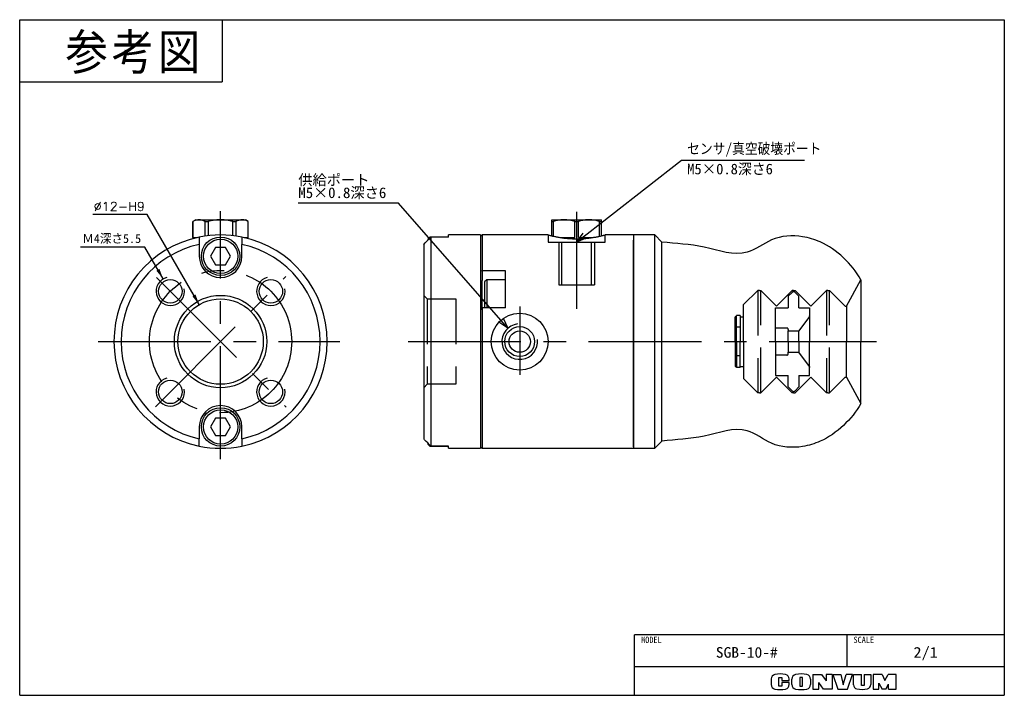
# Model space of a CAD drawing. Extents: x 0 to 277, y 0 to 190.
import ezdxf

# ---------------------------------------------------------------- set-up
doc = ezdxf.new("R2010")
doc.units = 0
doc.linetypes.add('CENTER', pattern=[50.8, 31.75, -6.35, 6.35, -6.35])
doc.linetypes.add('DASHED', pattern=[19.05, 12.7, -6.35])
doc.layers.get('0').update_dxf_attribs({"linetype": 'CONTINUOUS'})
doc.layers.get('DEFPOINTS').update_dxf_attribs({"linetype": 'CONTINUOUS'})
doc.layers.add('CLASS1', color=7, linetype='CONTINUOUS')
doc.layers.add('FV', color=7, linetype='CONTINUOUS')
doc.styles.add('MX_DIMTXSTY_2', font='txt.sh', dxfattribs={"width": 1.05, "bigfont": 'extfont'})
doc.styles.add('MX_NOTE_STANDARD', font='txt.sh', dxfattribs={"bigfont": 'extfont'})
doc.dimstyles.new('MX_DIMSTYLE_FV', dxfattribs={"dimtxt": 3, "dimasz": 2.5, "dimexe": 1, "dimexo": 1, "dimgap": 1, "dimtad": 1, "dimlfac": 0.5, "dimdsep": 46, "dimtxsty": 'MX_NOTE_STANDARD', "dimblk1": 'OPEN30', "dimblk2": 'OPEN30', "dimsah": 1, "dimcen": 2.5, "dimadec": 0, "dimazin": 0, "dimtfac": 1, "dimtmove": 0, "dimatfit": 3, "dimldrblk": 'OPEN30', "dimfxl": 1, "dimtzin": 0, "dimarcsym": 0})
doc.dimstyles.new('MXDIMSTYLE', dxfattribs={"dimtxt": 3, "dimasz": 2.5, "dimexe": 1, "dimexo": 1, "dimgap": 1, "dimtad": 1, "dimdsep": 46, "dimtxsty": 'MX_NOTE_STANDARD', "dimblk1": 'OPEN30', "dimblk2": 'OPEN30', "dimsah": 1, "dimcen": 2.5, "dimadec": 0, "dimazin": 0, "dimtfac": 1, "dimtmove": 0, "dimatfit": 3, "dimldrblk": 'OPEN30', "dimfxl": 1, "dimtzin": 0, "dimarcsym": 0})

# ---------------------------------------------------------------- blocks, each defined once
blk = doc.blocks.new('*D1')
at = {"color": 22, "linetype": 'CONTINUOUS'}
for p, q in [((35.874247, 135.229724), (20.533289, 135.229724)), ((50.517861, 109.866241), (35.874247, 135.229724)), ((50.517861, 109.866241), (48.517861, 113.330342))]:
    blk.add_line(p, q, dxfattribs=at)
blk.add_solid([(49.450874, 112.714317), (48.584847, 112.214316), (50.517861, 109.866241)], dxfattribs=at)
at = {"layer": 'DEFPOINTS', "color": 0, "linetype": 'CONTINUOUS'}
for p in [(50.517861, 109.866241), (62.517861, 89.081631)]:
    blk.add_point(p, dxfattribs=at)
at = {"color": 22, "linetype": 'CONTINUOUS', "insert": (28.033289, 137.479724), "char_height": 2.5, "attachment_point": 5, "line_spacing_factor": 0.72, "style": 'MX_DIMTXSTY_2'}
blk.add_mtext('\\A1;∅12-H9', dxfattribs=at)
blk = doc.blocks.new('_NONE')
at = {"color": 0, "linetype": 'ByBlock', "lineweight": -2}
blk.add_circle((0, 0), 0.25, dxfattribs=at)
blk = doc.blocks.new('_OPEN30')
at = {"color": 0, "linetype": 'ByBlock', "lineweight": -2}
for p, q in [((-1, 0.267949), (0, 0)), ((0, 0), (-1, -0.267949)), ((0, 0), (-1, 0))]:
    blk.add_line(p, q, dxfattribs=at)
blk = doc.blocks.new('*D3')
at = {"color": 22, "linetype": 'CONTINUOUS'}
for p, q in [((35.189139, 126.063604), (17.137354, 126.063604)), ((40.375725, 117.080173), (35.189139, 126.063604)), ((40.375725, 117.080173), (38.375725, 120.544274))]:
    blk.add_line(p, q, dxfattribs=at)
blk.add_solid([(39.308739, 119.92825), (38.442712, 119.428249), (40.375725, 117.080173)], dxfattribs=at)
at = {"layer": 'DEFPOINTS', "color": 0, "linetype": 'CONTINUOUS'}
for p in [(40.375725, 117.080173), (44.375725, 110.15197)]:
    blk.add_point(p, dxfattribs=at)
at = {"color": 22, "linetype": 'CONTINUOUS', "insert": (25.887354, 128.313604), "char_height": 2.5, "attachment_point": 5, "line_spacing_factor": 0.72}
blk.add_mtext('\\A1;Ｍ4深さ5.5', dxfattribs=at)

msp = doc.modelspace()

# ---------------------------------------------------------------- linework, layer by layer
at = {"layer": 'CLASS1', "color": 31, "linetype": 'CONTINUOUS'}
for p, q in [((0, 0), (0, 190)), ((0, 190), (277, 190)), ((277, 190), (277, 0)), ((0, 0), (277, 0))]:
    msp.add_line(p, q, dxfattribs=at)
at = {"layer": 'CLASS1', "color": 150, "linetype": 'CONTINUOUS'}
for p in [(57, 190), (0, 172.5)]:
    msp.add_line(p, (57, 172.5), dxfattribs=at)
at = {"layer": 'CLASS1', "color": 253, "linetype": 'CONTINUOUS'}
for p in [(173, 0), (277, 17)]:
    msp.add_line(p, (173, 17), dxfattribs=at)
at = {"layer": 'CLASS1', "color": 255, "linetype": 'CONTINUOUS'}
for p, q in [((232.749, 8), (232.749, 17)), ((277, 8), (173, 8))]:
    msp.add_line(p, q, dxfattribs=at)
at = {"layer": 'CLASS1', "color": 220, "linetype": 'CONTINUOUS'}
for p, q in [((223.1, 5.892), (225.6, 5.892)), ((223.1, 5.892), (223.1, 1.712)), ((225.6, 5.892), (226.9, 4.081)), ((226.9, 5.892), (226.9, 4.081)), ((228.6, 5.892), (226.9, 5.892)), ((228.6, 5.892), (228.6, 1.712)), ((228.78, 5.892), (231.03, 5.892)), ((228.78, 5.892), (230.15, 1.712)), ((231.03, 5.892), (231.7, 2.912)), ((231.7, 2.912), (232.5, 5.892)), ((234.3, 5.892), (232.5, 5.892)), ((232.9, 1.712), (234.3, 5.892)), ((234.55, 5.892), (236.8, 5.892)), ((234.55, 2.963), (234.55, 5.892)), ((236.8, 2.712), (236.8, 5.892)), ((237.58, 5.892), (237.58, 2.712)), ((237.58, 5.892), (239.45, 5.892)), ((239.45, 5.892), (239.45, 3.012)), ((242.6, 5.892), (240.13, 5.892)), ((240.13, 5.892), (240.13, 1.712)), ((242.6, 5.892), (243.42, 4.192)), ((243.42, 4.192), (244.36, 5.892)), ((246.6, 5.892), (244.36, 5.892)), ((246.6, 1.712), (246.6, 5.892)), ((211.4, 4.585), (211.4, 3.019)), ((213.55, 2.592), (213.55, 5.042)), ((213.55, 5.042), (214.4, 5.042)), ((214.4, 5.042), (214.4, 4.162)), ((214.4, 4.162), (216.5, 4.162)), ((214.4, 3.592), (214.4, 2.592)), ((216.5, 3.592), (214.4, 3.592)), ((216.5, 4.162), (216.5, 4.585)), ((216.5, 3.019), (216.5, 3.592)), ((217.25, 3.033), (217.25, 4.571)), ((219.45, 5.042), (219.45, 2.592)), ((220.2, 5.042), (219.45, 5.042)), ((220.2, 2.592), (220.2, 5.042)), ((222.48, 4.571), (222.48, 3.033)), ((224.78, 1.712), (224.78, 3.612)), ((226.18, 1.712), (224.78, 3.612)), ((241.69, 1.712), (241.69, 3.366)), ((241.69, 3.366), (242.6, 1.712)), ((243.7, 1.712), (244.45, 3.162)), ((244.45, 1.712), (244.45, 3.162)), ((214.4, 2.592), (213.55, 2.592)), ((219.45, 2.592), (220.2, 2.592)), ((223.1, 1.712), (224.78, 1.712)), ((228.6, 1.712), (226.18, 1.712)), ((230.15, 1.712), (232.9, 1.712)), ((237.58, 2.712), (236.8, 2.712)), ((240.13, 1.712), (241.72, 1.712)), ((243.7, 1.712), (242.6, 1.712)), ((244.45, 1.712), (246.6, 1.712))]:
    msp.add_line(p, q, dxfattribs=at)
for centre, radius, start, end in [((212.7, 4.585), 1.3, 101.63129, 180), ((213.95, -1.488), 7.5, 78.36871, 101.63129), ((215.2, 4.585), 1.3, 0, 78.36871), ((218.55, 4.571), 1.3, 102.24526, 180), ((219.865, -1.488), 7.5, 77.75474, 102.24526), ((221.18, 4.571), 1.3, 0, 77.75474), ((212.7, 3.019), 1.3, 180, 258.36871), ((215.2, 3.019), 1.3, 281.63129, 0), ((218.55, 3.033), 1.3, 180, 257.75474), ((221.18, 3.033), 1.3, 282.24526, 0), ((235.75, 2.963), 1.2, 180, 259.7657), ((238.25, 3.012), 1.2, 282.47578, 0), ((213.95, 9.092), 7.5, 258.36871, 281.63129), ((219.865, 9.092), 7.5, 257.75474, 282.24526), ((236.878, 9.212), 7.55, 259.7657, 282.47578)]:
    msp.add_arc(centre, radius, start, end, dxfattribs=at)
at = {"layer": 'FV', "color": 7, "linetype": 'CENTER'}
for p, q in [((56.518, 66.411), (56.518, 136.167)), ((156.668, 135.991), (156.668, 108.682)), ((38.173, 81.129), (74.843, 117.799)), ((38.53, 117.462), (74.957, 81.035)), ((140.668, 109.366), (140.668, 90.126)), ((22.052, 99.474), (90.042, 99.474)), ((109.247, 99.474), (241.033, 99.474))]:
    msp.add_line(p, q, dxfattribs=at)
at = {"layer": 'FV', "color": 254, "linetype": 'CONTINUOUS'}
for p, q in [((49.518, 133.734), (48.718, 133.272)), ((48.718, 133.272), (48.735, 133.272)), ((48.718, 133.272), (48.718, 128.442)), ((48.735, 128.734), (48.735, 133.272)), ((49.518, 133.734), (50.456, 133.734)), ((50.456, 133.734), (56.518, 133.734)), ((52.176, 129.158), (52.176, 133.272)), ((52.176, 133.272), (53.077, 133.272)), ((53.077, 129.276), (53.077, 133.272)), ((56.518, 133.734), (62.58, 133.734)), ((59.959, 129.276), (59.959, 133.272)), ((59.959, 133.272), (60.86, 133.272)), ((60.86, 129.158), (60.86, 133.272)), ((62.58, 133.734), (63.518, 133.734)), ((64.318, 133.272), (63.518, 133.734)), ((64.301, 128.734), (64.301, 133.272)), ((64.301, 133.272), (64.318, 133.272)), ((64.318, 128.442), (64.318, 133.272)), ((149.668, 133.272), (149.668, 133.734)), ((149.668, 133.734), (153.168, 133.734)), ((149.668, 129.223), (149.668, 133.272)), ((149.668, 133.272), (150.188, 133.272)), ((150.188, 129.105), (150.188, 133.272)), ((153.168, 133.734), (160.168, 133.734)), ((156.148, 128.734), (156.148, 133.272)), ((156.148, 133.272), (157.188, 133.272)), ((157.188, 128.734), (157.188, 133.272)), ((160.168, 133.734), (163.668, 133.734)), ((163.148, 129.105), (163.148, 133.272)), ((163.148, 133.272), (163.668, 133.272)), ((163.668, 133.272), (163.668, 133.734)), ((163.668, 129.223), (163.668, 133.272)), ((48.735, 128.734), (49.896, 128.734)), ((50.518, 128.868), (50.518, 126.824)), ((62.518, 128.868), (62.518, 126.824)), ((63.14, 128.734), (64.301, 128.734)), ((115.378, 128.884), (114.778, 128.284)), ((114.778, 128.284), (114.778, 127.977)), ((115.378, 128.884), (115.378, 128.578)), ((120.668, 128.884), (115.378, 128.884)), ((115.668, 128.868), (115.668, 70.08)), ((120.668, 128.868), (115.668, 128.868)), ((129.668, 129.474), (120.668, 129.474)), ((120.668, 128.868), (120.668, 129.474)), ((130.068, 129.474), (129.668, 129.074)), ((129.668, 129.474), (129.668, 69.474)), ((130.068, 129.474), (130.068, 119.367)), ((148.675, 129.474), (130.068, 129.474)), ((152.176, 128.734), (156.148, 128.734)), ((157.188, 128.734), (161.156, 128.734)), ((172.668, 129.474), (164.664, 129.474)), ((172.668, 129.474), (172.668, 69.474)), ((178.668, 129.474), (172.668, 129.474)), ((172.668, 129.074), (172.668, 127.991)), ((172.668, 69.874), (172.668, 127.972)), ((178.668, 69.474), (178.668, 129.474)), ((180.668, 127.474), (178.668, 129.474)), ((180.668, 71.474), (180.668, 127.474)), ((50.518, 126.824), (50.518, 123.474)), ((55.112, 125.908), (53.707, 123.474)), ((57.923, 125.908), (55.112, 125.908)), ((59.329, 123.474), (57.923, 125.908)), ((62.518, 123.474), (62.518, 126.824)), ((113.668, 126.824), (113.668, 72.124)), ((53.707, 123.474), (55.112, 121.039)), ((57.923, 121.039), (59.329, 123.474)), ((55.112, 121.039), (57.923, 121.039)), ((129.668, 119.466), (130.068, 119.367)), ((136.668, 119.367), (130.068, 119.367)), ((130.068, 119.367), (130.068, 116.67)), ((136.668, 108.975), (136.668, 119.367)), ((130.068, 108.975), (130.068, 116.67)), ((131.378, 116.884), (130.778, 116.284)), ((131.378, 116.884), (131.378, 108.975)), ((136.668, 116.884), (131.378, 116.884)), ((236.668, 116.874), (236.668, 99.474)), ((130.778, 116.284), (130.778, 108.975)), ((130.068, 108.975), (129.668, 108.381)), ((130.068, 108.975), (130.068, 69.474)), ((136.668, 108.975), (130.068, 108.975)), ((236.668, 82.074), (236.668, 99.474)), ((55.112, 77.908), (53.707, 75.474)), ((57.923, 77.908), (55.112, 77.908)), ((59.329, 75.474), (57.923, 77.908)), ((50.518, 75.474), (50.518, 72.124)), ((53.707, 75.474), (55.112, 73.039)), ((57.923, 73.039), (59.329, 75.474)), ((62.518, 72.124), (62.518, 75.474)), ((50.518, 70.08), (50.518, 72.124)), ((55.112, 73.039), (57.923, 73.039)), ((62.518, 72.124), (62.518, 70.08)), ((114.778, 70.979), (114.778, 70.664)), ((114.778, 70.664), (115.378, 70.064)), ((115.378, 70.358), (115.378, 70.064)), ((115.378, 70.064), (120.668, 70.064)), ((120.668, 70.08), (115.668, 70.08)), ((120.668, 69.474), (120.668, 70.08)), ((120.668, 69.474), (129.668, 69.474)), ((129.668, 69.874), (130.068, 69.474)), ((130.068, 69.474), (172.668, 69.474)), ((172.668, 69.474), (178.668, 69.474)), ((178.668, 69.474), (180.668, 71.474))]:
    msp.add_line(p, q, dxfattribs=at)
at = {"layer": 'FV', "color": 7, "linetype": 'DASHED'}
for p, q in [((148.668, 129.474), (148.668, 127.474)), ((148.668, 127.474), (152.468, 127.474)), ((151.668, 127.474), (151.668, 115.474)), ((152.468, 127.474), (160.868, 127.474)), ((152.468, 127.474), (152.468, 115.474)), ((160.868, 127.474), (164.668, 127.474)), ((160.868, 115.474), (160.868, 127.474)), ((161.668, 127.474), (161.668, 115.474)), ((164.668, 127.474), (164.668, 129.474)), ((151.668, 115.474), (161.668, 115.474)), ((113.668, 112.474), (114.668, 111.474)), ((114.668, 111.474), (114.668, 87.474)), ((114.668, 111.474), (122.668, 111.474)), ((122.668, 111.474), (122.668, 87.474)), ((114.668, 87.474), (113.668, 86.474)), ((122.668, 87.474), (114.668, 87.474))]:
    msp.add_line(p, q, dxfattribs=at)
at = {"layer": 'FV', "color": 254, "linetype": 'DASHED'}
for p, q in [((232.623, 109.474), (236.668, 116.874)), ((203.668, 109.874), (207.653, 113.859)), ((207.653, 113.859), (207.653, 85.089)), ((208.086, 113.859), (207.653, 113.859)), ((208.086, 113.859), (208.519, 113.859)), ((208.519, 85.089), (208.519, 113.859)), ((212.904, 109.474), (208.519, 113.859)), ((212.916, 109.474), (217.301, 113.859)), ((217.734, 113.859), (217.301, 113.859)), ((217.734, 113.859), (218.167, 113.859)), ((222.552, 109.474), (218.167, 113.859)), ((222.558, 109.468), (226.949, 113.859)), ((226.949, 113.859), (226.949, 85.089)), ((227.382, 113.859), (226.949, 113.859)), ((227.382, 113.859), (227.815, 113.859)), ((227.815, 85.089), (227.815, 113.859)), ((232.2, 109.474), (227.815, 113.859)), ((217.31, 113.298), (216.234, 112.222)), ((216.234, 112.222), (216.234, 108.974)), ((219.234, 112.222), (218.158, 113.298)), ((219.234, 108.974), (219.234, 112.222)), ((203.668, 99.474), (203.668, 109.874)), ((212.634, 99.474), (212.634, 108.974)), ((212.634, 108.974), (216.234, 108.974)), ((219.234, 108.974), (222.234, 108.974)), ((222.234, 108.974), (222.234, 99.474)), ((232.2, 109.474), (232.623, 109.474)), ((232.623, 109.474), (232.623, 99.474)), ((201.268, 106.474), (201.668, 106.474)), ((201.268, 99.474), (201.268, 106.474)), ((201.668, 106.474), (201.268, 106.474)), ((201.668, 106.474), (201.268, 106.474)), ((201.668, 103.512), (201.668, 106.774)), ((202.668, 106.774), (201.668, 106.774)), ((202.668, 106.774), (201.668, 106.774)), ((201.668, 99.474), (201.668, 106.474)), ((202.668, 106.774), (202.668, 99.474)), ((202.668, 106.474), (203.668, 106.474)), ((222.234, 106.525), (219.234, 102.474)), ((222.234, 106.525), (222.234, 106.742)), ((202.668, 103.512), (201.668, 103.512)), ((215.834, 103.274), (212.634, 103.274)), ((216.234, 102.874), (216.234, 102.474)), ((216.234, 99.474), (216.234, 102.474)), ((216.234, 102.474), (219.234, 102.474)), ((219.234, 99.474), (219.234, 102.474)), ((201.268, 99.474), (201.268, 92.474)), ((201.668, 99.474), (201.668, 92.474)), ((202.668, 92.174), (202.668, 99.474)), ((203.668, 99.474), (203.668, 89.074)), ((212.634, 99.474), (212.634, 89.974)), ((216.234, 99.474), (216.234, 96.474)), ((219.234, 99.474), (219.234, 96.474)), ((222.234, 89.974), (222.234, 99.474)), ((232.623, 89.474), (232.623, 99.474)), ((201.668, 95.436), (201.668, 92.174)), ((202.668, 95.436), (201.668, 95.436)), ((215.834, 95.674), (212.634, 95.674)), ((216.234, 96.074), (216.234, 96.474)), ((216.234, 96.474), (219.234, 96.474)), ((222.234, 92.423), (219.234, 96.474)), ((201.668, 92.474), (201.268, 92.474)), ((201.668, 92.474), (201.268, 92.474)), ((201.268, 92.474), (201.668, 92.474)), ((202.668, 92.174), (201.668, 92.174)), ((202.668, 92.174), (201.668, 92.174)), ((202.668, 92.474), (203.668, 92.474)), ((222.234, 92.423), (222.234, 92.206)), ((203.668, 89.074), (207.653, 85.089)), ((212.904, 89.474), (208.519, 85.089)), ((212.634, 89.974), (216.234, 89.974)), ((212.916, 89.474), (217.301, 85.089)), ((216.234, 86.725), (216.234, 89.974)), ((222.552, 89.474), (218.167, 85.089)), ((219.234, 89.974), (222.234, 89.974)), ((219.234, 89.974), (219.234, 86.725)), ((222.558, 89.48), (226.949, 85.089)), ((232.2, 89.474), (227.815, 85.089)), ((232.2, 89.474), (232.623, 89.474)), ((232.623, 89.474), (236.668, 82.074)), ((217.31, 85.65), (216.234, 86.725)), ((219.234, 86.725), (218.158, 85.65)), ((208.086, 85.089), (207.653, 85.089)), ((208.086, 85.089), (208.519, 85.089)), ((217.734, 85.089), (217.301, 85.089)), ((217.734, 85.089), (218.167, 85.089)), ((227.382, 85.089), (226.949, 85.089)), ((227.382, 85.089), (227.815, 85.089))]:
    msp.add_line(p, q, dxfattribs=at)
at = {"layer": 'FV', "color": 254, "linetype": 'CONTINUOUS'}
for centre, radius in [((56.518, 123.474), 5.41), ((56.518, 123.474), 4.81), ((42.376, 113.616), 3.3), ((70.66, 113.616), 3.3), ((56.518, 99.474), 13), ((56.518, 99.474), 12), ((140.668, 99.474), 8), ((140.668, 99.474), 4.2), ((140.668, 99.474), 3), ((42.376, 85.332), 3.3), ((70.66, 85.332), 3.3), ((56.518, 75.474), 5.41), ((56.518, 75.474), 4.81)]:
    msp.add_circle(centre, radius, dxfattribs=at)
at = {"layer": 'FV', "color": 7, "linetype": 'CENTER'}
msp.add_circle((56.518, 99.474), 20, dxfattribs=at)
at = {"layer": 'FV', "color": 254, "linetype": 'CONTINUOUS'}
for centre, radius, start, end in [((56.518, 99.474), 30, 101.53696, 258.46304), ((56.518, 99.474), 30, 78.46304, 101.53696), ((56.518, 99.474), 30, 281.53696, 78.46304), ((56.518, 99.474), 28, 102.37363, 257.62637), ((56.518, 99.474), 28, 282.37363, 77.62637), ((56.518, 123.474), 6, 180, 0), ((56.518, 75.474), 6, 0, 180), ((56.518, 99.474), 30, 258.46304, 281.53696)]:
    msp.add_arc(centre, radius, start, end, dxfattribs=at)
at = {"layer": 'FV', "color": 255, "linetype": 'CONTINUOUS'}
for centre, radius, start, end in [((42.376, 113.616), 4, 104.70751, 10.52919), ((70.66, 113.616), 4, 104.70751, 10.52919), ((140.668, 99.474), 5, 97, 7), ((42.376, 85.332), 4, 104.70751, 10.52919), ((70.66, 85.332), 4, 104.70751, 10.52919)]:
    msp.add_arc(centre, radius, start, end, dxfattribs=at)
at = {"layer": 'FV', "color": 254, "linetype": 'DASHED'}
for centre, radius, start, end in [((217.734, 112.874), 0.6, 45, 135), ((215.834, 102.874), 0.4, 0, 90), ((215.834, 96.074), 0.4, 270, 0), ((217.734, 86.074), 0.6, 225, 315)]:
    msp.add_arc(centre, radius, start, end, dxfattribs=at)
for centre, major_axis, start_param, end_param in [((221.234, 106.525), (0.842, -0.54), 0, 0.008122), ((221.234, 92.423), (0.842, 0.54), 6.2750633, 0)]:
    msp.add_ellipse(centre, major_axis=major_axis, ratio=0.437171, start_param=start_param, end_param=end_param, dxfattribs=at)
at = {"layer": 'FV', "color": 254, "linetype": 'CONTINUOUS'}
for points, start_tangent, end_tangent in [([(50.456, 133.734), (50.075, 133.71), (49.403, 133.555), (48.735, 133.272)], (-0.9999891, -0.0046638), (-0.8828765, -0.4696053)), ([(52.176, 133.272), (51.756, 133.464), (51.33, 133.61), (50.895, 133.702), (50.456, 133.734)], (-0.8876794, 0.460462), (-0.9999907, 0.004314)), ([(56.518, 133.734), (55.785, 133.712), (55.052, 133.646), (54.06, 133.492), (53.077, 133.272)], (-0.9999998, -0.0006929), (-0.9681425, -0.2504)), ([(59.959, 133.272), (59.092, 133.469), (57.817, 133.665), (56.518, 133.734)], (-0.9681841, 0.2502388), (-0.9999937, 0.0035356)), ([(62.58, 133.734), (62.2, 133.71), (61.528, 133.555), (60.86, 133.272)], (-0.9999891, -0.0046638), (-0.8828765, -0.4696053)), ([(64.301, 133.272), (63.88, 133.464), (63.454, 133.61), (63.019, 133.702), (62.58, 133.734)], (-0.8876794, 0.460462), (-0.9999907, 0.004314)), ([(153.168, 133.734), (152.51, 133.71), (151.346, 133.555), (150.188, 133.272)], (-0.9999987, -0.001625), (-0.9571318, -0.2896528)), ([(156.148, 133.272), (155.42, 133.464), (154.682, 133.61), (153.929, 133.702), (153.168, 133.734)], (-0.958425, 0.2853447), (-0.9999989, 0.0014754)), ([(160.168, 133.734), (159.51, 133.71), (158.346, 133.555), (157.188, 133.272)], (-0.9999987, -0.001625), (-0.9571318, -0.2896528)), ([(163.148, 133.272), (162.42, 133.464), (161.682, 133.61), (160.929, 133.702), (160.168, 133.734)], (-0.958425, 0.2853447), (-0.9999989, 0.0014754)), ([(113.668, 126.824), (115.418, 128.612), (115.668, 128.868)], (0.6987836, 0.7153332), (0.699859, 0.7142811)), ([(148.668, 129.474), (148.674, 129.473), (148.724, 129.459), (148.829, 129.431), (148.99, 129.39), (149.195, 129.338), (149.448, 129.275), (149.755, 129.203), (150.111, 129.122), (150.508, 129.037), (150.948, 128.948), (151.438, 128.857), (151.969, 128.767), (152.526, 128.683), (153.117, 128.605), (153.748, 128.535), (154.407, 128.476), (154.954, 128.438), (155.513, 128.411), (156.087, 128.393), (156.668, 128.388)], (0.9662349, -0.2576627), (1, -0.0000141)), ([(156.668, 128.388), (157.317, 128.395), (157.965, 128.417), (158.619, 128.453), (159.263, 128.504), (159.865, 128.564), (160.45, 128.634), (161.02, 128.713), (161.563, 128.799), (162.067, 128.887), (162.536, 128.977), (162.975, 129.067), (163.371, 129.154), (163.712, 129.233), (164.007, 129.304), (164.254, 129.366), (164.447, 129.416), (164.574, 129.449), (164.648, 129.469), (164.668, 129.474)], (1, 0.0000197), (0.9662348, 0.2576631)), ([(236.668, 116.874), (225.205, 127.486), (220.251, 128.981), (211.54, 128.084), (204.665, 124.582), (192.58, 126.034), (180.668, 127.474)], (-0.5029139, 0.8643365), (-0.9927314, 0.1203508)), ([(236.668, 82.074), (225.205, 71.462), (220.251, 69.967), (211.54, 70.864), (204.665, 74.366), (192.58, 72.914), (180.668, 71.474)], (-0.5029139, -0.8643365), (-0.9927314, -0.1203508)), ([(115.668, 70.08), (113.918, 71.869), (113.668, 72.124)], (-0.699888, 0.7142526), (-0.6987544, 0.7153616))]:
    msp.add_spline(points, degree=3, dxfattribs=dict(at, start_tangent=start_tangent, end_tangent=end_tangent))

# ---------------------------------------------------------------- texts
at = {"layer": 'CLASS1', "color": 7, "linetype": 'CONTINUOUS', "insert": (12.893, 185.927), "char_height": 10, "attachment_point": 1, "line_spacing_factor": 0.72}
msp.add_mtext('\\T1.095445;\\W0.912871;\\A1;参考図', dxfattribs=at)
at = {"layer": 'CLASS1', "color": 140, "linetype": 'CONTINUOUS', "attachment_point": 2}
for s, insert, char_height, line_spacing_factor in [('\\W0.944444;\\A1;MODEL', (177.713, 16.495), 1.8, 0.6), ('\\W0.944444;\\A1;SCALE', (237.462, 16.495), 1.8, 0.6), ('\\W1.066667;\\A1;SGB-10-#', (204.55, 13.57), 3, 0.72), ('\\W1.125000;\\A1;2/1', (254.875, 13.592), 3, 0.72)]:
    msp.add_mtext(s, dxfattribs=dict(at, insert=insert, char_height=char_height, line_spacing_factor=line_spacing_factor))
at = {"layer": 'FV', "color": 7, "linetype": 'CONTINUOUS', "char_height": 3, "line_spacing_factor": 0.72}
for s, insert, attachment_point in [('\\W0.919932;\\A1;センサ/\\M+1905E空破壊ポート', (187.776, 151.516), 7), ('\\A1;M5×0.8深さ6', (187.776, 149.516), 1), ('\\W1.026616;\\A1;供給ポート\\PM5×0.8深さ6', (78.377, 142.975), 4)]:
    msp.add_mtext(s, dxfattribs=dict(at, insert=insert, attachment_point=attachment_point))

# ---------------------------------------------------------------- dimensions: what is measured, and where the dimension line sits
at = {"layer": 'FV', "color": 22, "linetype": 'CONTINUOUS'}
for p1, p2, text, override, picture, middle in [((62.518, 89.082), (50.518, 109.866), '\\A1;<>-H9', {"dimtxt": 2.5, "dimasz": 3, "dimtih": 1, "dimtoh": 1, "dimtxsty": 'MX_DIMTXSTY_2', "dimblk1": 'NONE', "dimcen": 0, "dimtofl": 0, "dimtzin": 8}, '*D1', (28.033, 135.23)), ((44.376, 110.152), (40.376, 117.08), '\\A1;Ｍ<>深さ5.5', {"dimtxt": 2.5, "dimasz": 3, "dimtih": 1, "dimtoh": 1, "dimpost": '{<>}', "dimblk1": 'NONE', "dimcen": 0, "dimtofl": 0, "dimtzin": 8}, '*D3', (25.887, 126.064))]:
    dim = msp.add_diameter_dim_2p(p1=p1, p2=p2, text=text, dimstyle='MX_DIMSTYLE_FV', override=override, dxfattribs=at)
    dim.commit()
    dim.dimension.update_dxf_attribs({"geometry": picture, "text_midpoint": middle, "dimtype": 131})

# ---------------------------------------------------------------- leaders
at = {"layer": 'FV', "color": 7, "linetype": 'CONTINUOUS'}
for points in [[(156.668, 127.474), (186.2, 150.516), (220.776, 150.516)], [(137.374, 103.235), (106.598, 138.375), (78.377, 138.375)]]:
    msp.add_leader(points, dimstyle='MXDIMSTYLE', override={"dimasz": 3}, dxfattribs=at)

doc.saveas('drawing.dxf')
